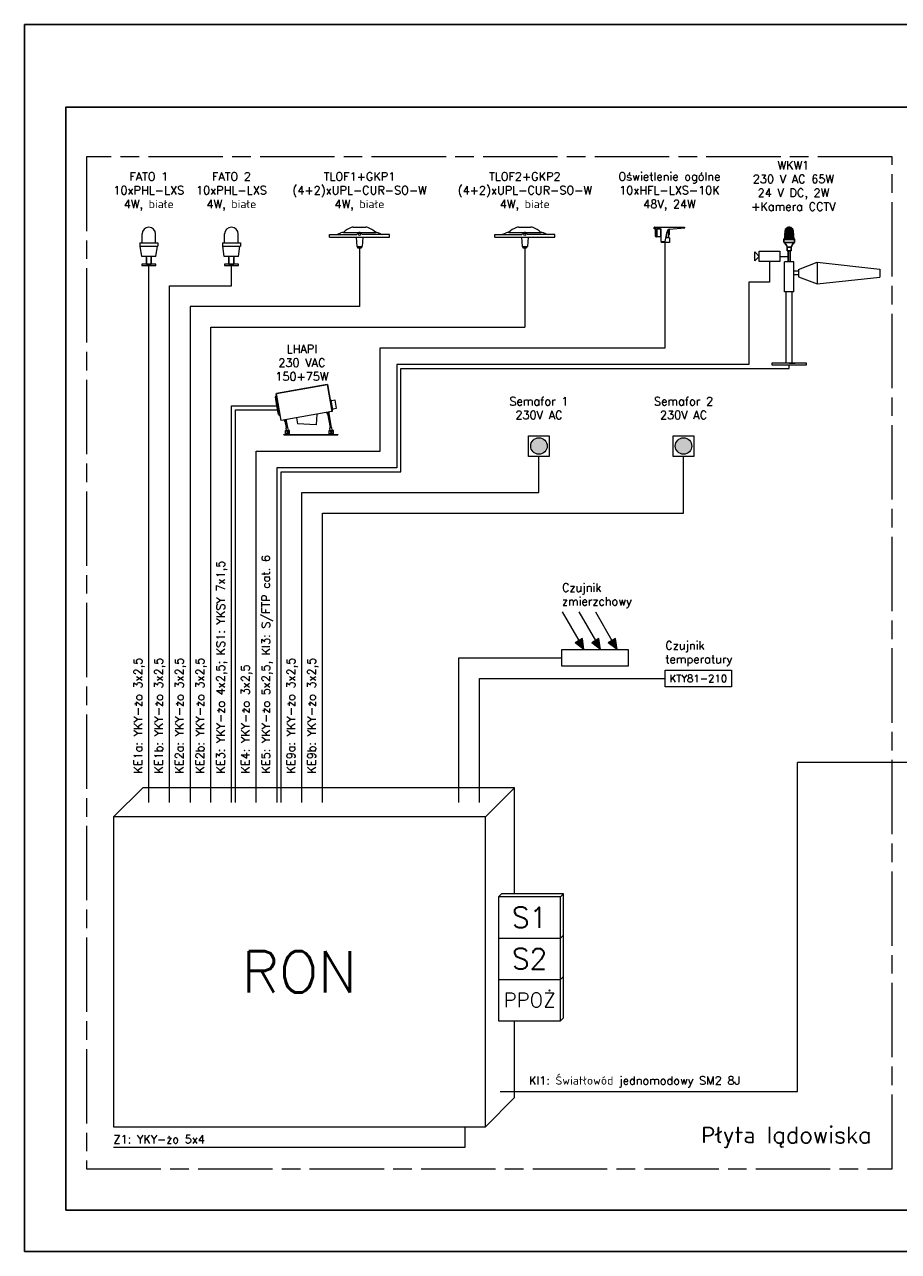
# Model space of a CAD drawing. Header units: inches. Extents: x 0 to 420, y 0 to 297.
# Tile 1 of 2: x 0 to 212, y 0 to 297. Entities that reach past the tile are written whole.
import ezdxf
from ezdxf.enums import TextEntityAlignment as Align

# ---------------------------------------------------------------- set-up
doc = ezdxf.new("R2010")
doc.units = ezdxf.units.IN
doc.header["$MEASUREMENT"] = 0
doc.linetypes.add('AM_ISO08W050x2', pattern=[9, 6, -0.75, 1.5, -0.75])
for name, color, linetype, lineweight in [('1', 7, 'Continuous', 20), ('JD_RAMKA', 7, 'Continuous', 5), ('KE', 1, 'Continuous', 5), ('KS', 6, 'AM_ISO08W050x2', 20), ('M', 4, 'Continuous', 15), ('obs', 7, 'Continuous', 5), ('OPIS', 3, 'Continuous', 20), ('schem', 7, 'Continuous', 5)]:
    doc.layers.add(name, color=color, linetype=linetype, lineweight=lineweight)
for name, color, linetype in [('6', 6, 'Continuous'), ('Form', 7, 'Continuous'), ('Page', 8, 'Continuous')]:
    doc.layers.add(name, color=color, linetype=linetype)
doc.styles.add('SIMPLEX', font='simplex')
doc.styles.get("Standard").update_dxf_attribs({"font": 'Arial.ttf'})

# ---------------------------------------------------------------- blocks, each defined once
blk = doc.blocks.new('LHAPI')
at = {"layer": '1'}
for p, q in [((17, 456), (510, 543)), ((509, 541), (17, 455)), ((509, 541), (555, 279)), ((510, 543), (557, 279)), ((13, 431), (7, 421)), ((22, 336), (7, 421)), ((20, 432), (13, 431)), ((13, 431), (29, 337)), ((16, 453), (16, 453)), ((16, 453), (18, 453)), ((62, 192), (16, 453)), ((17, 455), (17, 456)), ((64, 192), (17, 455)), ((37, 250), (22, 336)), ((29, 337), (46, 244)), ((37, 250), (46, 244)), ((46, 243), (53, 244)), ((555, 279), (64, 192)), ((408, 253), (402, 150)), ((503, 268), (529, 272)), ((503, 270), (503, 268)), ((505, 268), (507, 259)), ((507, 259), (528, 263)), ((511, 269), (513, 260)), ((512, 260), (536, 124)), ((514, 261), (538, 124)), ((521, 271), (522, 262)), ((522, 262), (546, 126)), ((523, 262), (548, 126)), ((528, 263), (527, 272)), ((529, 272), (528, 274)), ((557, 279), (555, 279)), ((64, 192), (62, 192)), ((91, 195), (117, 200)), ((91, 197), (91, 195)), ((93, 195), (95, 187)), ((95, 187), (116, 190)), ((99, 197), (101, 188)), ((100, 187), (111, 124)), ((102, 188), (113, 124)), ((107, 123), (129, 127)), ((107, 123), (112, 97)), ((109, 198), (111, 189)), ((110, 189), (121, 125)), ((112, 190), (123, 126)), ((116, 190), (115, 199)), ((117, 200), (117, 202)), ((133, 101), (129, 127)), ((211, 218), (221, 162)), ((402, 150), (221, 162)), ((531, 123), (552, 127)), ((531, 123), (535, 97)), ((557, 101), (552, 127)), ((90, 58), (611, 58)), ((90, 53), (90, 58)), ((90, 53), (611, 53)), ((105, 59), (105, 96)), ((116, 96), (105, 96)), ((145, 64), (106, 64)), ((112, 97), (133, 101)), ((116, 98), (119, 77)), ((119, 77), (133, 80)), ((133, 80), (130, 101)), ((145, 96), (130, 96)), ((145, 59), (145, 96)), ((529, 59), (529, 96)), ((540, 96), (529, 96)), ((569, 64), (529, 64)), ((535, 97), (557, 101)), ((539, 98), (543, 77)), ((543, 77), (557, 80)), ((557, 80), (553, 101)), ((569, 96), (554, 96)), ((569, 59), (569, 96)), ((611, 58), (611, 53))]:
    blk.add_line(p, q, dxfattribs=at)
at = {"layer": '1', "flags": 128}
for points in [[(554, 295), (564, 297), (547, 391), (537, 390)], [(562, 306), (600, 312), (586, 391), (549, 385)]]:
    blk.add_lwpolyline(points, dxfattribs=at)
at = {"layer": '1'}
for centre in [(125, 88), (548, 88)]:
    blk.add_circle(centre, 2.89, dxfattribs=at)
blk.add_arc((18, 453), 1.7, 106.7563, 183.2437, dxfattribs=at)
blk = doc.blocks.new('_DotSmall')
at = {"color": 0, "const_width": 0.5}
blk.add_lwpolyline([(-0.0625, 0, 1), (0.0625, 0, 1)], format="xyb", close=True, dxfattribs=at)

msp = doc.modelspace()

# ---------------------------------------------------------------- hatches: boundary and pattern name
at = {"layer": 'schem', "linetype": 'Continuous'}
h = msp.add_hatch(color=1, dxfattribs=at)
h.dxf.hatch_style = 1
h.paths.add_polyline_path([(122.49, 194.97, 1), (126.49, 194.97, 1)])
h = msp.add_hatch(color=1, dxfattribs=at)
h.dxf.hatch_style = 1
h.paths.add_polyline_path([(157.49, 194.97, 1), (161.49, 194.97, 1)])
h = msp.add_hatch(color=256, dxfattribs=at)
h.dxf.hatch_style = 1
h.paths.add_polyline_path([(135.39, 145.71), (135.01, 148.37), (133.28, 147.37)])
h = msp.add_hatch(color=256, dxfattribs=at)
h.dxf.hatch_style = 1
h.paths.add_polyline_path([(139.39, 145.71), (139.01, 148.37), (137.28, 147.37)])
h = msp.add_hatch(color=256, dxfattribs=at)
h.dxf.hatch_style = 1
h.paths.add_polyline_path([(143.39, 145.71), (143.01, 148.37), (141.28, 147.37)])

# ---------------------------------------------------------------- linework, layer by layer
for p, q in [((183.76, 244.33), (183.76, 244.98)), ((183.78, 244.27), (186.33, 244.27)), ((185.05, 244.27), (185.09, 244.27)), ((186.34, 244.33), (186.34, 244.98)), ((184.59, 243.13), (184.59, 242.22)), ((184.59, 243.13), (185.52, 243.13)), ((184.59, 242.22), (185.52, 242.22)), ((185.52, 243.13), (185.52, 242.22))]:
    msp.add_line(p, q)
at = {"linetype": 'Continuous'}
for p, q in [((184.82, 242.22), (184.82, 239.54)), ((185.29, 242.22), (185.29, 239.54))]:
    msp.add_line(p, q, dxfattribs=at)
for centre, radius, start, end in [((183.88, 244.33), 0.117, 180, 231.1014), ((182.27, 242.34), 2.45, 19.0067, 51.1014), ((187.84, 242.34), 2.45, 128.8986, 160.9933), ((186.23, 244.33), 0.117, 308.8986, 0)]:
    msp.add_arc(centre, radius, start, end)
at = {"layer": '1'}
for p, q in [((27.89, 244.12), (32.25, 244.12)), ((27.89, 244.12), (27.89, 243.36)), ((28.43, 244.12), (28.43, 246.3)), ((31.71, 244.12), (31.71, 246.3)), ((32.25, 244.12), (32.25, 243.36)), ((47.89, 244.12), (52.25, 244.12)), ((47.89, 244.12), (47.89, 243.36)), ((48.43, 244.12), (48.43, 246.3)), ((51.71, 244.12), (51.71, 246.3)), ((52.25, 244.12), (52.25, 243.36)), ((27.89, 243.36), (32.25, 243.36)), ((28.35, 240.84), (27.99, 243.36)), ((31.79, 240.84), (28.35, 240.84)), ((29.48, 238.99), (29.48, 240.84)), ((29.48, 240.61), (29.48, 238.99)), ((30.66, 240.84), (30.66, 238.99)), ((30.66, 238.99), (30.66, 240.61)), ((31.79, 240.84), (32.14, 243.36)), ((47.89, 243.36), (52.25, 243.36)), ((48.35, 240.84), (47.99, 243.36)), ((51.79, 240.84), (48.35, 240.84)), ((49.48, 238.99), (49.48, 240.84)), ((49.48, 240.61), (49.48, 238.99)), ((50.66, 240.84), (50.66, 238.99)), ((50.66, 238.99), (50.66, 240.61)), ((51.79, 240.84), (52.14, 243.36)), ((29.48, 238.99), (30.66, 238.99)), ((30.66, 238.99), (29.48, 238.99)), ((49.48, 238.99), (50.66, 238.99)), ((50.66, 238.99), (49.48, 238.99)), ((183.91, 232.32), (183.91, 239.54)), ((186.18, 239.54), (183.91, 239.54)), ((186.18, 232.32), (186.18, 239.54)), ((187.28, 237.71), (191.84, 239.45)), ((187.28, 237.71), (187.28, 235.95)), ((191.84, 239.45), (206.98, 237.81)), ((191.84, 239.45), (191.84, 234.22)), ((206.98, 237.81), (206.98, 235.85)), ((187.28, 237.26), (186.18, 237.26)), ((187.28, 236.4), (186.18, 236.4)), ((187.28, 235.95), (191.84, 234.22)), ((191.84, 234.22), (206.98, 235.85)), ((186.18, 232.32), (183.91, 232.32)), ((184.32, 215.04), (184.32, 232.32)), ((185.76, 215.04), (185.76, 232.32)), ((185.76, 215.04), (184.32, 215.04)), ((185.04, 215.04), (186.52, 215.04))]:
    msp.add_line(p, q, dxfattribs=at)
for points in [[(28.36, 238.71), (31.78, 238.71), (31.78, 238.99), (28.36, 238.99)], [(48.36, 238.71), (51.78, 238.71), (51.78, 238.99), (48.36, 238.99)], [(180.85, 214.65), (189.23, 214.65), (189.23, 215.04), (180.85, 215.04)]]:
    msp.add_lwpolyline(points, close=True, dxfattribs=at)
for centre in [(30.07, 246.3), (50.07, 246.3)]:
    msp.add_arc(centre, 1.64, 0, 180, dxfattribs=at)
at = {"layer": '6', "color": 1}
for p, q in [((184.08, 246.56), (183.99, 246.51)), ((183.99, 246.51), (185.05, 246.51)), ((183.99, 246.51), (184.07, 246.47)), ((184.09, 246.65), (184, 246.6)), ((184, 246.6), (185.05, 246.6)), ((184, 246.6), (184.08, 246.56)), ((184.09, 246.74), (184.01, 246.69)), ((184.01, 246.69), (185.05, 246.69)), ((184.01, 246.69), (184.09, 246.65)), ((184.1, 246.83), (184.02, 246.78)), ((184.02, 246.78), (185.05, 246.78)), ((184.02, 246.78), (184.09, 246.74)), ((184.12, 247.01), (184.03, 246.97)), ((184.03, 246.97), (185.05, 246.97)), ((184.03, 246.97), (184.11, 246.92)), ((184.11, 246.92), (184.03, 246.88)), ((184.03, 246.88), (185.05, 246.88)), ((184.03, 246.88), (184.1, 246.83)), ((184.12, 247.1), (184.04, 247.06)), ((184.04, 247.06), (185.05, 247.06)), ((184.04, 247.06), (184.12, 247.01)), ((184.13, 247.19), (184.05, 247.15)), ((184.05, 247.15), (185.05, 247.15)), ((184.05, 247.15), (184.12, 247.1)), ((184.15, 247.28), (184.06, 247.24)), ((184.06, 247.24), (185.05, 247.24)), ((184.06, 247.24), (184.13, 247.19)), ((184.18, 247.37), (184.08, 247.33)), ((184.08, 247.33), (185.05, 247.33)), ((184.08, 247.33), (184.15, 247.28)), ((184.08, 246.56), (185.05, 246.56)), ((184.09, 246.74), (185.05, 246.74)), ((184.09, 246.65), (185.05, 246.65)), ((184.1, 246.83), (185.05, 246.83)), ((184.22, 247.47), (184.11, 247.42)), ((184.11, 247.42), (185.05, 247.42)), ((184.11, 247.42), (184.18, 247.37)), ((184.11, 246.92), (185.05, 246.92)), ((184.12, 247.1), (185.05, 247.1)), ((184.12, 247.01), (185.05, 247.01)), ((184.13, 247.19), (185.05, 247.19)), ((184.27, 247.56), (184.15, 247.51)), ((184.15, 247.51), (184.22, 247.47)), ((184.15, 247.51), (185.05, 247.51)), ((184.15, 247.28), (185.05, 247.28)), ((184.18, 247.37), (185.05, 247.37)), ((184.22, 247.47), (185.05, 247.47)), ((184.27, 247.56), (185.05, 247.56)), ((185.05, 247.94), (184.98, 247.94)), ((185.05, 247.94), (185.13, 247.94)), ((185.84, 247.56), (185.05, 247.56)), ((185.96, 247.51), (185.05, 247.51)), ((185.89, 247.47), (185.05, 247.47)), ((186, 247.42), (185.05, 247.42)), ((185.93, 247.37), (185.05, 247.37)), ((186.03, 247.33), (185.05, 247.33)), ((185.96, 247.28), (185.05, 247.28)), ((186.05, 247.24), (185.05, 247.24)), ((185.98, 247.19), (185.05, 247.19)), ((186.06, 247.15), (185.05, 247.15)), ((185.98, 247.1), (185.05, 247.1)), ((186.07, 247.06), (185.05, 247.06)), ((185.99, 247.01), (185.05, 247.01)), ((186.07, 246.97), (185.05, 246.97)), ((186, 246.92), (185.05, 246.92)), ((186.08, 246.88), (185.05, 246.88)), ((186.01, 246.83), (185.05, 246.83)), ((186.09, 246.78), (185.05, 246.78)), ((186.01, 246.74), (185.05, 246.74)), ((186.1, 246.69), (185.05, 246.69)), ((186.02, 246.65), (185.05, 246.65)), ((186.11, 246.6), (185.05, 246.6)), ((186.03, 246.56), (185.05, 246.56)), ((186.11, 246.51), (185.05, 246.51)), ((185.84, 247.56), (185.96, 247.51)), ((185.96, 247.51), (185.89, 247.47)), ((185.89, 247.47), (186, 247.42)), ((186, 247.42), (185.93, 247.37)), ((185.93, 247.37), (186.03, 247.33)), ((186.03, 247.33), (185.96, 247.28)), ((185.96, 247.28), (186.05, 247.24)), ((186.05, 247.24), (185.98, 247.19)), ((185.98, 247.19), (186.06, 247.15)), ((186.06, 247.15), (185.98, 247.1)), ((185.98, 247.1), (186.07, 247.06)), ((186.07, 247.06), (185.99, 247.01)), ((185.99, 247.01), (186.07, 246.97)), ((186.07, 246.97), (186, 246.92)), ((186, 246.92), (186.08, 246.88)), ((186.08, 246.88), (186.01, 246.83)), ((186.01, 246.83), (186.09, 246.78)), ((186.09, 246.78), (186.01, 246.74)), ((186.01, 246.74), (186.1, 246.69)), ((186.1, 246.69), (186.02, 246.65)), ((186.02, 246.65), (186.11, 246.6)), ((186.11, 246.6), (186.03, 246.56)), ((186.03, 246.56), (186.11, 246.51)), ((186.11, 246.51), (186.04, 246.47)), ((183.87, 245.11), (183.88, 245.19)), ((183.96, 245.24), (183.88, 245.19)), ((185.05, 245.19), (183.88, 245.19)), ((185.05, 245.1), (183.88, 245.1)), ((183.97, 245.33), (183.89, 245.29)), ((185.05, 245.29), (183.89, 245.29)), ((183.89, 245.29), (183.96, 245.24)), ((183.99, 245.51), (183.9, 245.47)), ((185.05, 245.47), (183.9, 245.47)), ((183.9, 245.47), (183.98, 245.42)), ((183.98, 245.42), (183.9, 245.38)), ((185.05, 245.38), (183.9, 245.38)), ((183.9, 245.38), (183.97, 245.33)), ((184, 245.6), (183.91, 245.56)), ((185.05, 245.56), (183.91, 245.56)), ((183.91, 245.56), (183.99, 245.51)), ((184, 245.69), (183.92, 245.65)), ((185.05, 245.65), (183.92, 245.65)), ((183.92, 245.65), (184, 245.6)), ((184.01, 245.78), (183.93, 245.74)), ((185.05, 245.74), (183.93, 245.74)), ((183.93, 245.74), (184, 245.69)), ((184.03, 245.97), (183.94, 245.92)), ((185.05, 245.92), (183.94, 245.92)), ((183.94, 245.92), (184.02, 245.87)), ((184.02, 245.87), (183.94, 245.83)), ((185.05, 245.83), (183.94, 245.83)), ((183.94, 245.83), (184.01, 245.78)), ((184.03, 246.06), (183.95, 246.01)), ((185.05, 246.01), (183.95, 246.01)), ((183.95, 246.01), (184.03, 245.97)), ((185.05, 245.24), (183.96, 245.24)), ((185.05, 245.33), (183.97, 245.33)), ((185.05, 245.42), (183.98, 245.42)), ((185.05, 245.51), (183.99, 245.51)), ((185.05, 245.69), (184, 245.69)), ((185.05, 245.6), (184, 245.6)), ((185.05, 245.78), (184.01, 245.78)), ((185.05, 245.87), (184.02, 245.87)), ((185.05, 246.06), (184.03, 246.06)), ((185.05, 245.97), (184.03, 245.97)), ((185.05, 246.47), (184.07, 246.47)), ((185.05, 246.47), (186.04, 246.47)), ((185.05, 246.06), (186.07, 246.06)), ((185.05, 246.01), (186.16, 246.01)), ((185.05, 245.97), (186.08, 245.97)), ((185.05, 245.92), (186.16, 245.92)), ((185.05, 245.87), (186.09, 245.87)), ((185.05, 245.83), (186.17, 245.83)), ((185.05, 245.78), (186.1, 245.78)), ((185.05, 245.74), (186.18, 245.74)), ((185.05, 245.69), (186.1, 245.69)), ((185.05, 245.65), (186.19, 245.65)), ((185.05, 245.6), (186.11, 245.6)), ((185.05, 245.56), (186.2, 245.56)), ((185.05, 245.51), (186.12, 245.51)), ((185.05, 245.47), (186.2, 245.47)), ((185.05, 245.42), (186.13, 245.42)), ((185.05, 245.38), (186.21, 245.38)), ((185.05, 245.33), (186.14, 245.33)), ((185.05, 245.29), (186.22, 245.29)), ((185.05, 245.24), (186.14, 245.24)), ((185.05, 245.19), (186.23, 245.19)), ((185.05, 245.1), (186.23, 245.1)), ((186.07, 246.06), (186.16, 246.01)), ((186.16, 246.01), (186.08, 245.97)), ((186.08, 245.97), (186.16, 245.92)), ((186.16, 245.92), (186.09, 245.87)), ((186.09, 245.87), (186.17, 245.83)), ((186.17, 245.83), (186.1, 245.78)), ((186.1, 245.78), (186.18, 245.74)), ((186.18, 245.74), (186.1, 245.69)), ((186.1, 245.69), (186.19, 245.65)), ((186.19, 245.65), (186.11, 245.6)), ((186.11, 245.6), (186.2, 245.56)), ((186.2, 245.56), (186.12, 245.51)), ((186.12, 245.51), (186.2, 245.47)), ((186.2, 245.47), (186.13, 245.42)), ((186.13, 245.42), (186.21, 245.38)), ((186.21, 245.38), (186.14, 245.33)), ((186.14, 245.33), (186.22, 245.29)), ((186.22, 245.29), (186.14, 245.24)), ((186.14, 245.24), (186.23, 245.19)), ((186.23, 245.11), (186.23, 245.19))]:
    msp.add_line(p, q, dxfattribs=at)
at = {"layer": '6'}
for p, q in [((185.05, 244.98), (183.76, 244.98)), ((183.76, 244.98), (183.76, 244.98)), ((185.05, 244.98), (186.34, 244.98)), ((186.34, 244.98), (186.34, 244.98))]:
    msp.add_line(p, q, dxfattribs=at)
at = {"layer": '6', "color": 1}
for centre, radius, start, end in [((184.98, 247.08), 0.855, 90, 146.4166), ((185.13, 247.08), 0.855, 33.5834, 90), ((184.28, 246.24), 0.307, 133.0686, 217.1146), ((185.83, 246.24), 0.307, 322.8854, 46.9314)]:
    msp.add_arc(centre, radius, start, end, dxfattribs=at)
at = {"layer": '6'}
for centre, start, end in [((183.88, 244.98), 90, 180), ((186.23, 244.98), 0, 90)]:
    msp.add_arc(centre, 0.117, start, end, dxfattribs=at)
at = {"layer": 'Form'}
msp.add_lwpolyline([(10, 10), (410, 10), (410, 277), (10, 277)], close=True, dxfattribs=at)
at = {"layer": 'JD_RAMKA', "linetype": 'Continuous'}
for p, q in [((177.82, 240.88), (176.76, 241.94)), ((176.76, 239.82), (176.76, 241.94)), ((177.82, 240.88), (176.76, 239.82)), ((182.82, 240.88), (184.82, 240.88))]:
    msp.add_line(p, q, dxfattribs=at)
msp.add_lwpolyline([(177.82, 242.13), (182.82, 242.13), (182.82, 239.63), (177.82, 239.63)], close=True, dxfattribs=at)
at = {"layer": 'KE', "linetype": 'Continuous', "ltscale": 3}
for p, q in [((155.05, 218.71), (155.05, 244.22)), ((81.07, 242.95), (81.07, 228.71)), ((121.07, 242.95), (121.07, 223.71)), ((30.07, 108.71), (30.07, 238.71)), ((50.07, 233.71), (50.07, 238.71)), ((35.07, 108.71), (35.07, 233.71)), ((35.07, 233.71), (50.07, 233.71)), ((81.07, 228.71), (40.07, 228.71)), ((40.07, 228.71), (40.07, 108.71)), ((45.07, 108.71), (45.07, 223.71)), ((45.07, 223.71), (121.07, 223.71)), ((86.07, 193.71), (86.07, 218.71)), ((86.07, 218.71), (155.05, 218.71)), ((185.04, 213.71), (185.04, 214.65)), ((91.07, 188.71), (91.07, 213.71)), ((91.07, 213.71), (185.04, 213.71)), ((50.07, 108.71), (50.07, 204.71)), ((50.07, 204.71), (61.07, 204.71)), ((56.07, 108.71), (56.07, 193.71)), ((56.07, 193.71), (86.07, 193.71)), ((62.07, 108.71), (62.07, 188.71)), ((62.07, 188.71), (91.07, 188.71)), ((67.07, 108.71), (67.07, 183.71)), ((72.07, 108.71), (72.07, 178.71))]:
    msp.add_line(p, q, dxfattribs=at)
at = {"layer": 'KE', "linetype": 'Continuous'}
for p, q in [((124.49, 183.71), (124.49, 192.47)), ((159.49, 178.71), (159.49, 192.47)), ((67.07, 183.71), (124.49, 183.71)), ((72.07, 178.71), (159.49, 178.71)), ((106.53, 30.17), (106.53, 25.17)), ((106.53, 25.17), (21.53, 25.17))]:
    msp.add_line(p, q, dxfattribs=at)
at = {"layer": 'KS', "linetype": 'Continuous'}
for p, q in [((180.32, 239.63), (180.32, 234.63)), ((180.32, 234.63), (175.32, 234.63)), ((175.32, 234.63), (175.32, 214.71)), ((175.32, 214.71), (90.07, 214.71)), ((90.07, 214.71), (90.07, 189.71)), ((90.07, 189.71), (61.07, 189.71)), ((61.07, 189.71), (61.07, 108.71)), ((105.07, 108.71), (105.07, 143.71)), ((105.07, 143.71), (130.07, 143.71)), ((110.07, 108.71), (110.07, 138.71)), ((110.07, 138.71), (155.07, 138.71)), ((115.07, 38.71), (187.07, 38.71))]:
    msp.add_line(p, q, dxfattribs=at)
at = {"layer": 'KS', "linetype": 'Continuous', "ltscale": 3}
for p, q in [((51.07, 108.71), (51.07, 203.71)), ((51.07, 203.71), (61.25, 203.71)), ((187.07, 38.71), (187.07, 118.36)), ((233.67, 118.36), (187.07, 118.36))]:
    msp.add_line(p, q, dxfattribs=at)
at = {"layer": 'M'}
for p, q in [((76, 246.31), (76.58, 246.56)), ((77.17, 246.69), (84.96, 246.69)), ((79.57, 247.94), (82.57, 247.94)), ((86.13, 246.31), (85.56, 246.56)), ((116, 246.31), (116.58, 246.56)), ((117.17, 246.69), (124.96, 246.69)), ((119.57, 247.94), (122.57, 247.94)), ((126.13, 246.31), (125.56, 246.56)), ((73.82, 245.54), (73.82, 246.19)), ((73.82, 246.19), (80.38, 246.19)), ((73.82, 245.54), (88.32, 245.54)), ((80.29, 245.54), (80.44, 243.3)), ((81.85, 245.54), (81.7, 243.3)), ((88.32, 246.19), (81.76, 246.19)), ((88.32, 245.54), (88.32, 246.19)), ((113.82, 245.54), (113.82, 246.19)), ((113.82, 246.19), (120.38, 246.19)), ((113.82, 245.54), (128.32, 245.54)), ((120.29, 245.54), (120.44, 243.3)), ((121.85, 245.54), (121.7, 243.3)), ((128.32, 246.19), (121.76, 246.19)), ((128.32, 245.54), (128.32, 246.19)), ((80.44, 243.3), (81.7, 243.3)), ((80.58, 243.3), (80.62, 242.95)), ((80.62, 242.95), (81.52, 242.95)), ((81.56, 243.3), (81.52, 242.95)), ((120.44, 243.3), (121.7, 243.3)), ((120.58, 243.3), (120.62, 242.95)), ((120.62, 242.95), (121.52, 242.95)), ((121.56, 243.3), (121.52, 242.95))]:
    msp.add_line(p, q, dxfattribs=at)
for centre in [(81.07, 246.2), (121.07, 246.2)]:
    msp.add_circle(centre, 0.269, dxfattribs=at)
for centre, radius, start, end in [((77.17, 245.2), 1.49, 90, 113.5628), ((81.07, 242.41), 5.79, 110.3674, 132.4614), ((79.57, 246.45), 1.49, 90, 110.3674), ((81.07, 246.11), 0.58, 18.3562, 161.6438), ((82.57, 246.45), 1.49, 69.6326, 90), ((81.07, 242.41), 5.79, 47.5386, 69.6326), ((84.96, 245.2), 1.49, 66.4372, 90), ((117.17, 245.2), 1.49, 90, 113.5628), ((121.07, 242.41), 5.79, 110.3674, 132.4614), ((119.57, 246.45), 1.49, 90, 110.3674), ((121.07, 246.11), 0.58, 18.3562, 161.6438), ((122.57, 246.45), 1.49, 69.6326, 90), ((121.07, 242.41), 5.79, 47.5386, 69.6326), ((124.96, 245.2), 1.49, 66.4372, 90), ((75.4, 247.69), 1.5, 270, 293.5628), ((80.38, 246.34), 0.15, 270, 341.6438), ((81.76, 246.34), 0.15, 198.3562, 270), ((86.73, 247.69), 1.5, 246.4372, 270), ((115.4, 247.69), 1.5, 270, 293.5628), ((120.38, 246.34), 0.15, 270, 341.6438), ((121.76, 246.34), 0.15, 198.3562, 270), ((126.73, 247.69), 1.5, 246.4372, 270)]:
    msp.add_arc(centre, radius, start, end, dxfattribs=at)
at = {"layer": 'obs', "linetype": 'AM_ISO08W050x2', "ltscale": 3}
msp.add_line((114.72, 85.86), (115.42, 86.56), dxfattribs=at)
msp.add_lwpolyline([(15, 20), (210, 20), (210, 265), (15, 265)], close=True, dxfattribs=at)
at = {"layer": 'Page'}
msp.add_lwpolyline([(0, 0), (420, 0), (420, 297), (0, 297)], close=True, dxfattribs=at)
at = {"layer": 'schem'}
for p, q in [((152.38, 247.57), (152.38, 247.89)), ((152.38, 247.57), (152.41, 247.57)), ((152.41, 247.57), (152.41, 247.89)), ((152.42, 247.94), (159.71, 247.94)), ((152.42, 247.94), (152.42, 247.57)), ((152.42, 247.57), (154.01, 247.57)), ((152.62, 247.45), (152.62, 245.83)), ((152.9, 247.55), (152.71, 247.55)), ((152.9, 247.57), (152.9, 245.69)), ((153.02, 247.57), (153.02, 245.64)), ((153.87, 247.55), (153.02, 247.55)), ((153.97, 247.57), (153.97, 245.45)), ((153.97, 245.65), (153.97, 247.45)), ((154.01, 247.57), (154.01, 244.45)), ((155.05, 244.45), (155.49, 246.94)), ((155.52, 247.06), (155.98, 247.06)), ((155.76, 247.36), (155.98, 247.36)), ((155.84, 246.8), (155.84, 245.37)), ((155.84, 246.55), (155.98, 246.55)), ((155.85, 247.36), (155.85, 247.06)), ((155.85, 246.25), (155.85, 246.55)), ((155.98, 247.36), (155.98, 246.11)), ((156.08, 247.47), (159.71, 247.75)), ((159.71, 247.94), (159.71, 247.75)), ((159.73, 247.75), (159.73, 247.89)), ((159.73, 247.75), (159.76, 247.75)), ((159.76, 247.75), (159.76, 247.89)), ((152.71, 245.73), (152.9, 245.73)), ((152.94, 245.64), (153.02, 245.64)), ((153.02, 245.73), (153.87, 245.73)), ((154.01, 244.45), (155.05, 244.45)), ((154.04, 244.45), (154.04, 244.22)), ((156.07, 244.27), (154.04, 244.27)), ((156.07, 244.22), (154.04, 244.22)), ((156.07, 245.37), (155.21, 245.37)), ((155.34, 246.11), (155.38, 246.11)), ((155.37, 246.25), (155.38, 246.25)), ((155.38, 246.3), (155.38, 245.37)), ((155.84, 246.25), (155.98, 246.25)), ((155.84, 246.11), (155.98, 246.11)), ((156.07, 245.37), (156.07, 244.22))]:
    msp.add_line(p, q, dxfattribs=at)
at = {"layer": 'schem', "linetype": 'Continuous'}
for p, q in [((130.14, 154.8), (134.14, 147.87)), ((134.14, 154.8), (138.14, 147.87)), ((138.14, 154.8), (142.14, 147.87)), ((135.01, 148.37), (133.28, 147.37)), ((135.39, 145.71), (133.28, 147.37)), ((135.39, 145.71), (135.01, 148.37)), ((139.01, 148.37), (137.28, 147.37)), ((139.39, 145.71), (137.28, 147.37)), ((139.39, 145.71), (139.01, 148.37)), ((143.01, 148.37), (141.28, 147.37)), ((143.39, 145.71), (141.28, 147.37)), ((143.39, 145.71), (143.01, 148.37))]:
    msp.add_line(p, q, dxfattribs=at)
at = {"layer": 'schem', "ltscale": 3}
for p, q in [((21.53, 105.17), (28.6, 112.24)), ((111.53, 105.17), (118.6, 112.24)), ((114.72, 85.86), (114.72, 55.86)), ((129.72, 55.86), (129.72, 85.86)), ((111.53, 30.17), (118.6, 37.24))]:
    msp.add_line(p, q, dxfattribs=at)
at = {"layer": 'schem', "linetype": 'AM_ISO08W050x2', "ltscale": 3}
for p, q in [((129.72, 85.86), (130.42, 86.56)), ((129.72, 85.86), (114.72, 85.86)), ((114.72, 75.86), (129.72, 75.86)), ((129.72, 75.86), (130.42, 76.56)), ((130.42, 66.56), (130.42, 76.56)), ((114.72, 65.86), (129.72, 65.86)), ((129.72, 65.86), (130.42, 66.56)), ((130.42, 56.56), (130.42, 66.56)), ((129.72, 55.86), (130.42, 56.56)), ((114.72, 55.86), (129.72, 55.86))]:
    msp.add_line(p, q, dxfattribs=at)
at = {"layer": 'schem'}
msp.add_lwpolyline([(155.56, 246.89), (155.5, 246.8), (155.56, 246.71), (155.66, 246.71), (155.71, 246.8), (155.66, 246.89)], close=True, dxfattribs=at)
at = {"layer": 'schem', "linetype": 'Continuous'}
for points in [[(121.99, 197.47), (126.99, 197.47), (126.99, 192.47), (121.99, 192.47)], [(156.99, 197.47), (161.99, 197.47), (161.99, 192.47), (156.99, 192.47)], [(130.07, 145.71), (146.07, 145.71), (146.07, 141.71), (130.07, 141.71)], [(155.07, 140.71), (171.07, 140.71), (171.07, 136.71), (155.07, 136.71)]]:
    msp.add_lwpolyline(points, close=True, dxfattribs=at)
at = {"layer": 'schem', "ltscale": 3}
for points in [[(118.6, 86.56), (118.6, 112.24), (28.6, 112.24)], [(118.6, 37.24), (118.6, 55.86)]]:
    msp.add_lwpolyline(points, dxfattribs=at)
msp.add_lwpolyline([(21.53, 30.17), (111.53, 30.17), (111.53, 105.17), (21.53, 105.17)], close=True, dxfattribs=at)
at = {"layer": 'schem', "linetype": 'AM_ISO08W050x2', "ltscale": 3}
msp.add_lwpolyline([(130.42, 76.56), (130.42, 86.56), (115.42, 86.56)], dxfattribs=at)
at = {"layer": 'schem'}
msp.add_circle((155.61, 246.8), 0.106, dxfattribs=at)
at = {"layer": 'schem', "linetype": 'Continuous'}
for centre in [(124.49, 194.97), (159.49, 194.97)]:
    msp.add_circle(centre, 2, dxfattribs=at)
at = {"layer": 'schem'}
for centre, radius, start, end in [((152.42, 247.89), 0.0461, 90, 180), ((152.42, 247.89), 0.0185, 90, 180), ((152.71, 247.45), 0.0922, 90, 180), ((153.87, 247.45), 0.0922, 0, 90), ((156.13, 246.83), 0.646, 94.4586, 170), ((155.61, 246.8), 0.231, 0, 115.9468), ((159.71, 247.89), 0.0461, 0, 90), ((159.71, 247.89), 0.0185, 0, 90), ((152.71, 245.83), 0.0922, 180, 270), ((152.94, 245.69), 0.0461, 180, 270), ((153.87, 245.83), 0.0922, 270, 0), ((154.04, 245.45), 0.0738, 180, 247.9757)]:
    msp.add_arc(centre, radius, start, end, dxfattribs=at)

# ---------------------------------------------------------------- block references
at = {"layer": '1', "xscale": 0.025, "yscale": 0.025, "zscale": 0.025}
msp.add_blockref('LHAPI', (60.53, 196.32), dxfattribs=at)
at = {"layer": 'schem', "xscale": 0.064575, "yscale": 0.064575, "zscale": 0.064575, "rotation": 66.14371455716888}
msp.add_blockref('_DotSmall', (153.5, 245.73), dxfattribs=at)

# ---------------------------------------------------------------- texts
at = {"layer": 'OPIS', "linetype": 'AM_ISO08W050x2', "style": 'SIMPLEX'}
for s, height, p in [('S2', 5, (122.22, 70.86)), ('PPOŻ', 3.5, (122.22, 60.86))]:
    msp.add_text(s, height=height, dxfattribs=at).set_placement(p, align=Align.MIDDLE_CENTER)
at = {"layer": 'OPIS', "linetype": 'Continuous', "ltscale": 3}
for s, insert, char_height, attachment_point in [('\\pxqc;{\\Fsimplex|c238;WKW1\\P230 V AC 65W\\P24 V DC, 2W\\P+Kamera CCTV}', (186.07, 251.94), 2, 8), ('\\pxqc;{\\Fsimplex|c238;FATO 1\\P10xPHL-LXS\\P4W, białe}', (30.07, 251.94), 2, 8), ('\\pxqc;{\\Fsimplex|c238;FATO 2\\P10xPHL-LXS\\P4W, białe}', (50.07, 251.94), 2, 8), ('\\pxqc;{\\Fsimplex|c238;TLOF1+GKP1\\P(4+2)xUPL-CUR-SO-W\\P4W, białe}', (81.07, 251.94), 2, 8), ('\\pxqc;{\\Fsimplex|c238;TLOF2+GKP2\\P(4+2)xUPL-CUR-SO-W\\P4W, białe}', (121.07, 251.94), 2, 8), ('\\pxqc;{\\Fsimplex|c238;Oświetlenie ogólne\\P10xHFL-LXS-10K\\P48V, 24W}', (156.07, 251.94), 2, 8), ('{\\Fsimplex|c238;LHAPI\\P230 VAC\\P150+75W}', (67.12, 210.81), 2, 8), ('\\pxqc;{\\Fsimplex|c238;Semafor 1\\P230V AC}', (124.49, 201.47), 2, 8), ('\\pxqc;{\\Fsimplex|c238;Semafor 2\\P230V AC}', (159.49, 201.47), 2, 8), ('{\\Fsimplex|c238;Czujnik\\Pzmierzchowy}', (130.07, 155.71), 2, 7), ('{\\Fsimplex|c238;Czujnik\\Ptemperatury}', (155.07, 141.71), 2, 7), ('{\\Fsimplex|c238;RON}', (66.53, 67.67), 10, 5), ('{\\Fsimplex|c238;Płyta lądowiska}', (205, 25), 4, 9)]:
    msp.add_mtext(s, dxfattribs=dict(at, insert=insert, char_height=char_height, attachment_point=attachment_point))
at = {"layer": 'OPIS', "linetype": 'AM_ISO08W050x2', "char_height": 2, "attachment_point": 7, "rotation": 90}
for s, insert in [('{\\Fsimplex|c238;KE5: YKY-żo 5x2,5, KI3: S/FTP cat. 6}', (60.07, 115.71)), ('{\\Fsimplex|c238;KE3: YKY-żo 4x2,5; KS1: YKSY 7x1,5}', (49.07, 115.71)), ('{\\Fsimplex|c238;KE1a: YKY-żo 3x2,5}', (29.07, 115.71)), ('{\\Fsimplex|c238;KE1b: YKY-żo 3x2,5}', (34.07, 115.71)), ('{\\Fsimplex|c238;KE2a: YKY-żo 3x2,5}', (39.07, 115.71)), ('{\\Fsimplex|c238;KE2b: YKY-żo 3x2,5}', (44.07, 115.71)), ('{\\Fsimplex|c238;KE9a: YKY-żo 3x2,5}', (66.07, 115.71)), ('{\\Fsimplex|c238;KE9b: YKY-żo 3x2,5}', (71.07, 115.71)), ('{\\Fsimplex|c238;KE4: YKY-żo 3x2,5}', (55.07, 115.71))]:
    msp.add_mtext(s, dxfattribs=dict(at, insert=insert))
at = {"layer": 'OPIS', "linetype": 'AM_ISO08W050x2', "ltscale": 3, "insert": (122.22, 80.86), "char_height": 5, "attachment_point": 5}
msp.add_mtext('\\pxqc;{\\Fsimplex|c238;S1}', dxfattribs=at)
at = {"layer": 'OPIS', "linetype": 'AM_ISO08W050x2', "char_height": 2, "attachment_point": 7}
for s, insert in [('{\\Fsimplex|c238;KI1: Światłowód jednomodowy SM2 8J}', (122.07, 39.71)), ('{\\Fsimplex|c238;Z1: YKY-żo 5x4}', (21.53, 26.17))]:
    msp.add_mtext(s, dxfattribs=dict(at, insert=insert))
at = {"layer": 'schem', "linetype": 'Continuous', "insert": (163.07, 138.71), "char_height": 1.8, "attachment_point": 5}
msp.add_mtext('{\\Fsimplex|c238;KTY81-210}', dxfattribs=at)

doc.saveas('drawing.dxf')
